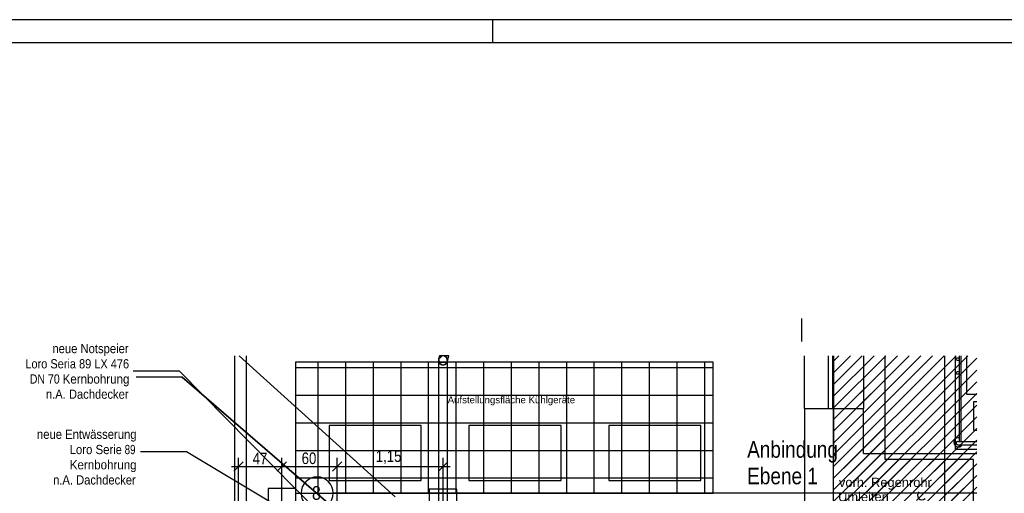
# Model space of a CAD drawing. Header units: metres. Extents: x -2 to 57.6, y -0.5 to 41.5.
# Tile 39 of 41: x 8.7 to 30.1, y 31.2 to 41.5. Entities that reach past the tile are written whole.
import ezdxf
from ezdxf.enums import TextEntityAlignment as Align

# ---------------------------------------------------------------- set-up
doc = ezdxf.new("R2010")
doc.units = ezdxf.units.M
for name, color, linetype in [('ITB_ELT_TXT_Blitzschutz', 7, 'Continuous'), ('ITB_XXX_Layout Rahmen', 18, 'Continuous'), ('ITB_XXX_xRef', 251, 'Continuous')]:
    doc.layers.add(name, color=color, linetype=linetype)
doc.styles.add('ARIAL', font='txt', dxfattribs={"height": 0.2})
doc.styles.add('ARIAL NARROW', font='txt', dxfattribs={"height": 0.2})
doc.styles.add('ARIAL NARROW_B', font='txt', dxfattribs={"height": 0.2})

# ---------------------------------------------------------------- blocks, each defined once
blk = doc.blocks.new('ITB_1003-ID-102-8-535-128')
at = {"layer": 'ITB_XXX_xRef', "lineweight": 25}
for p, q in [((221.205, 183.441), (221.205, 182.941)), ((208.892, 157.226), (208.892, 182.634)), ((212.375, 179.566), (208.989, 182.634)), ((208.989, 182.634), (212.375, 179.566)), ((209.138, 182.634), (209.138, 179.107)), ((210.207, 182.493), (210.207, 179.647)), ((210.703, 179.647), (210.703, 182.493)), ((211.303, 179.647), (211.303, 182.493)), ((211.903, 179.647), (211.903, 182.493)), ((212.503, 179.647), (212.503, 182.493)), ((213.103, 179.647), (213.103, 182.493)), ((213.703, 179.647), (213.703, 182.493)), ((214.303, 179.647), (214.303, 182.493)), ((214.903, 179.647), (214.903, 182.493)), ((215.503, 179.647), (215.503, 182.493)), ((216.103, 179.647), (216.103, 182.493)), ((216.703, 179.647), (216.703, 182.493)), ((217.303, 179.647), (217.303, 182.493)), ((217.903, 179.647), (217.903, 182.493)), ((218.503, 179.647), (218.503, 182.493)), ((219.103, 179.647), (219.103, 182.493)), ((219.288, 179.647), (219.288, 182.493)), ((221.268, 181.486), (221.268, 182.634)), ((221.268, 181.486), (221.268, 182.634)), ((221.788, 181.486), (221.788, 182.634)), ((221.788, 181.486), (221.788, 182.634)), ((221.888, 181.486), (221.888, 182.634)), ((221.888, 181.486), (221.888, 182.634)), ((221.9, 179.107), (221.9, 182.634)), ((221.9, 182.518), (222.016, 182.634)), ((221.9, 182.264), (222.271, 182.634)), ((221.9, 182.009), (222.525, 182.634)), ((221.9, 181.755), (222.78, 182.634)), ((221.9, 181.5), (223.034, 182.634)), ((221.9, 181.245), (223.289, 182.634)), ((221.9, 180.991), (223.543, 182.634)), ((221.9, 180.736), (223.798, 182.634)), ((221.9, 180.482), (224.053, 182.634)), ((221.9, 180.227), (224.307, 182.634)), ((221.9, 179.973), (224.562, 182.634)), ((221.9, 179.718), (224.816, 182.634)), ((221.9, 182.518), (222.016, 182.634)), ((221.9, 182.263), (222.271, 182.634)), ((221.9, 182.009), (222.525, 182.634)), ((221.9, 181.754), (222.78, 182.634)), ((221.9, 182.634), (221.9, 180.381)), ((221.9, 181.5), (223.02, 182.619)), ((221.92, 179.484), (225.015, 182.578)), ((222.548, 182.634), (222.548, 181.486)), ((222.548, 182.634), (222.548, 181.486)), ((223.02, 180.381), (223.02, 182.634)), ((224.312, 182.634), (224.312, 157.226)), ((224.543, 182.634), (224.543, 180.604)), ((224.563, 182.561), (224.567, 182.576)), ((224.567, 182.545), (224.563, 182.561)), ((224.567, 182.576), (224.578, 182.587)), ((224.578, 182.535), (224.567, 182.545)), ((224.578, 182.587), (224.593, 182.591)), ((224.593, 182.531), (224.578, 182.535)), ((224.593, 182.591), (224.613, 182.591)), ((224.635, 182.531), (224.593, 182.531)), ((224.613, 182.591), (224.633, 182.591)), ((224.633, 182.591), (224.635, 182.591)), ((224.635, 180.77), (224.635, 182.634)), ((224.673, 180.77), (224.673, 182.634)), ((224.787, 182.634), (224.787, 181.798)), ((207.686, 182.298), (206.686, 182.298)), ((210.716, 179.225), (207.686, 182.298)), ((221.9, 181.245), (223.02, 182.365)), ((222.175, 179.484), (225.015, 182.323)), ((224.563, 182.261), (224.567, 182.276)), ((224.567, 182.276), (224.578, 182.287)), ((224.578, 182.287), (224.593, 182.291)), ((224.593, 182.291), (224.613, 182.291)), ((224.613, 182.291), (224.633, 182.291)), ((224.633, 182.291), (224.635, 182.291)), ((207.749, 182.166), (206.749, 182.166)), ((207.749, 182.166), (206.749, 182.166)), ((211.133, 179.25), (207.749, 182.166)), ((207.749, 182.166), (211.133, 179.25)), ((221.9, 180.991), (223.02, 182.11)), ((222.429, 179.484), (225.015, 182.069)), ((224.567, 182.245), (224.563, 182.261)), ((224.578, 182.235), (224.567, 182.245)), ((224.593, 182.231), (224.578, 182.235)), ((224.635, 182.231), (224.593, 182.231)), ((221.9, 180.736), (223.02, 181.856)), ((210.207, 181.777), (219.288, 181.777)), ((222.684, 179.484), (225.015, 181.814)), ((224.787, 181.798), (225.015, 181.798)), ((225.015, 181.634), (224.945, 181.634)), ((224.945, 181.634), (224.945, 181.018)), ((221.268, 181.486), (222.548, 181.486)), ((221.268, 181.486), (221.268, 179.366)), ((221.268, 181.486), (222.548, 181.486)), ((221.268, 181.486), (221.268, 179.366)), ((221.9, 180.482), (223.02, 181.601)), ((222.548, 180.506), (222.548, 181.486)), ((222.548, 180.506), (222.548, 181.486)), ((222.939, 179.484), (225.015, 181.56)), ((222.054, 180.381), (223.02, 181.347)), ((223.193, 179.484), (225.015, 181.305)), ((210.207, 181.177), (219.288, 181.177)), ((212.939, 181.121), (210.939, 181.121)), ((210.939, 181.121), (210.939, 179.921)), ((212.939, 179.921), (212.939, 181.121)), ((215.979, 181.121), (213.979, 181.121)), ((213.979, 181.121), (213.979, 179.921)), ((215.979, 179.921), (215.979, 181.121)), ((219.019, 181.121), (217.019, 181.121)), ((217.019, 181.121), (217.019, 179.921)), ((219.019, 179.921), (219.019, 181.121)), ((222.309, 180.381), (223.02, 181.092)), ((223.448, 179.484), (225.015, 181.051)), ((224.945, 181.018), (225.015, 181.018)), ((222.563, 180.381), (223.02, 180.838)), ((223.702, 179.484), (225.015, 180.796)), ((210.207, 180.577), (219.288, 180.577)), ((222.818, 180.381), (223.02, 180.583)), ((224.543, 180.604), (225.015, 180.604)), ((224.6, 180.77), (225.015, 180.77)), ((224.6, 180.7), (225.015, 180.7)), ((207.842, 180.543), (206.842, 180.543)), ((209.851, 179.341), (207.842, 180.543)), ((208.971, 179.226), (208.971, 180.413)), ((209.915, 179.226), (209.915, 180.413)), ((211.116, 179.226), (211.116, 180.413)), ((213.417, 179.226), (213.417, 180.413)), ((221.9, 180.227), (222.054, 180.381)), ((221.9, 179.973), (222.309, 180.381)), ((221.9, 179.718), (222.563, 180.381)), ((221.9, 179.464), (222.818, 180.381)), ((221.9, 179.261), (221.9, 180.381)), ((222.548, 180.506), (225.015, 180.506)), ((222.548, 180.506), (225.015, 180.506)), ((223.02, 180.329), (223.072, 180.381)), ((223.02, 180.074), (223.327, 180.381)), ((223.02, 179.82), (223.582, 180.381)), ((223.822, 180.381), (223.02, 180.381)), ((223.02, 179.565), (223.822, 180.367)), ((224.942, 180.381), (223.822, 180.381)), ((223.822, 180.367), (223.836, 180.381)), ((223.822, 180.112), (224.091, 180.381)), ((223.822, 179.858), (224.345, 180.381)), ((223.822, 179.603), (224.6, 180.381)), ((223.822, 179.349), (224.854, 180.381)), ((223.957, 179.484), (225.015, 180.542)), ((224.942, 176.784), (224.942, 180.381)), ((208.821, 180.226), (208.971, 180.226)), ((209.071, 180.326), (208.871, 180.126)), ((208.971, 180.226), (209.915, 180.226)), ((210.015, 180.326), (209.815, 180.126)), ((209.915, 180.226), (211.116, 180.226)), ((211.216, 180.326), (211.016, 180.126)), ((211.116, 180.226), (213.417, 180.226)), ((213.317, 180.126), (213.517, 180.326)), ((213.417, 180.226), (213.567, 180.226)), ((221.953, 179.261), (223.02, 180.329)), ((223.989, 179.261), (224.942, 180.214)), ((224.211, 179.484), (225.015, 180.287)), ((210.207, 179.977), (219.288, 179.977)), ((222.207, 179.261), (223.02, 180.074)), ((223.02, 179.311), (223.822, 180.112)), ((224.243, 179.261), (224.942, 179.96)), ((224.466, 179.484), (225.015, 180.032)), ((210.215, 179.749), (209.615, 179.749)), ((209.615, 179.749), (209.615, 179.349)), ((210.215, 179.349), (210.215, 179.749)), ((210.939, 179.921), (212.939, 179.921)), ((213.716, 179.736), (213.116, 179.736)), ((213.116, 179.736), (213.116, 179.336)), ((213.716, 179.336), (213.716, 179.736)), ((213.979, 179.921), (215.979, 179.921)), ((217.019, 179.921), (219.019, 179.921)), ((222.462, 179.261), (223.02, 179.82)), ((223.225, 179.261), (223.822, 179.858)), ((224.721, 179.484), (225.015, 179.778)), ((210.207, 179.647), (219.288, 179.647)), ((213.03, 179.648), (211.03, 179.648)), ((225.015, 179.648), (213.03, 179.648)), ((213.03, 179.648), (213.03, 179.648)), ((213.03, 179.648), (213.03, 179.648)), ((224.498, 179.261), (224.942, 179.705))]:
    blk.add_line(p, q, dxfattribs=at)
for centre, radius, start, end in [((224.613, 180.752), 0.1, 77.4767, 328.2108), ((224.6, 180.735), 0.035, 90, 270), ((210.68, 179.648), 0.35, 0, 180), ((210.68, 179.648), 0.35, 180, 0), ((223.822, 179.603), 0.1, 134.0156, 314.0156)]:
    blk.add_arc(centre, radius, start, end, dxfattribs=at)
for s, height, style, p, p2 in [('neue Notspeier', 0.2, 'ARIAL NARROW_B', (204.928, 182.69), (206.583, 182.69)), ('Loro Seria 89 LX 476', 0.2, 'ARIAL NARROW_B', (204.34, 182.359), (206.594, 182.359)), ('DN 70', 0.2, 'ARIAL NARROW_B', (204.437, 182.029), (205.086, 182.029)), ('Kernbohrung', 0.2, 'ARIAL NARROW_B', (205.15, 182.029), (206.601, 182.029)), ('n.A. Dachdecker', 0.2, 'ARIAL NARROW_B', (204.787, 181.699), (206.583, 181.699)), ('Aufstellungsfläche Kühlgeräte', 0.15, 'ARIAL', (213.516, 181.601), (216.286, 181.601)), ('neue Entwässerung', 0.2, 'ARIAL NARROW_B', (204.592, 180.827), (206.757, 180.827)), ('Loro Seri', 0.2, 'ARIAL NARROW_B', (205.301, 180.495), (206.306, 180.495)), ('e', 0.2, 'ARIAL NARROW_B', (206.306, 180.495), (206.434, 180.495)), ('1,15', 0.25, 'ARIAL NARROW', (211.954, 180.326), (212.512, 180.326)), ('Kernbohrung', 0.2, 'ARIAL NARROW_B', (205.306, 180.164), (206.757, 180.164)), ('47', 0.25, 'ARIAL NARROW', (209.279, 180.276), (209.598, 180.276)), ('60', 0.25, 'ARIAL NARROW', (210.344, 180.28), (210.663, 180.28)), ('n.A. Dachdecker', 0.2, 'ARIAL NARROW_B', (204.943, 179.835), (206.739, 179.835)), ('vorh. Regen', 0.2, 'ARIAL', (222.018, 179.782), (223.539, 179.782)), ('rohr', 0.2, 'ARIAL', (223.539, 179.782), (224.035, 179.782)), ('8', 0.3, 'ARIAL NARROW_B', (210.569, 179.501), (210.76, 179.501)), ('Umleiten', 0.2, 'ARIAL', (222, 179.468), (223.101, 179.468))]:
    blk.add_text(s, height=height, dxfattribs=dict(at, style=style)).set_placement(p, p2, align=Align.FIT)
at = {"layer": 'ITB_XXX_xRef', "lineweight": 25, "style": 'ARIAL NARROW_B', "width": 0.921507}
blk.add_text('89', height=0.2, dxfattribs=at).set_placement((206.498, 180.495), (206.733, 180.495), align=Align.FIT)
at = {"lineweight": 25}
blk.add_wipeout([(213.399, 182.634), (213.433, 182.634), (213.339, 182.6)], dxfattribs=at).dxf.layer = 'ITB_XXX_xRef'
blk.add_wipeout([(213.339, 182.6), (213.433, 182.634), (213.492, 182.6)], dxfattribs=at).dxf.layer = 'ITB_XXX_xRef'
blk.add_wipeout([(213.339, 182.6), (213.492, 182.6), (213.316, 182.535)], dxfattribs=at).dxf.layer = 'ITB_XXX_xRef'
blk.add_wipeout([(213.316, 182.535), (213.492, 182.6), (213.516, 182.535)], dxfattribs=at).dxf.layer = 'ITB_XXX_xRef'
blk.add_wipeout([(213.316, 182.535), (213.516, 182.535), (213.345, 182.465)], dxfattribs=at).dxf.layer = 'ITB_XXX_xRef'
blk.add_wipeout([(213.345, 182.465), (213.516, 182.535), (213.487, 182.465)], dxfattribs=at).dxf.layer = 'ITB_XXX_xRef'
at = {"layer": 'ITB_XXX_xRef', "lineweight": 25}
for p, q in [((213.399, 182.634), (213.339, 182.6)), ((213.399, 182.634), (213.399, 182.634)), ((213.433, 182.634), (213.399, 182.634)), ((213.492, 182.6), (213.433, 182.634)), ((213.433, 182.634), (213.433, 182.634))]:
    blk.add_line(p, q, dxfattribs=at)
at = {"lineweight": 25}
blk.add_wipeout([(213.345, 182.465), (213.487, 182.465), (213.416, 182.435)], dxfattribs=at).dxf.layer = 'ITB_XXX_xRef'
at = {"layer": 'ITB_XXX_xRef', "lineweight": 25}
for p, q in [((213.339, 182.6), (213.316, 182.535)), ((213.316, 182.535), (213.316, 182.535)), ((213.316, 182.535), (213.316, 182.535)), ((213.316, 182.535), (213.345, 182.465)), ((213.487, 182.465), (213.516, 182.535)), ((213.516, 182.535), (213.492, 182.6)), ((213.516, 182.535), (213.516, 182.535)), ((213.516, 182.535), (213.516, 182.535)), ((213.345, 182.465), (213.416, 182.435)), ((213.416, 182.435), (213.487, 182.465))]:
    blk.add_line(p, q, dxfattribs=at)
at = {"lineweight": 25}
blk.add_wipeout([(213.399, 182.634), (213.433, 182.634), (213.339, 182.6)], dxfattribs=at).dxf.layer = 'ITB_XXX_xRef'
blk.add_wipeout([(213.339, 182.6), (213.433, 182.634), (213.492, 182.6)], dxfattribs=at).dxf.layer = 'ITB_XXX_xRef'
blk.add_wipeout([(213.339, 182.6), (213.492, 182.6), (213.316, 182.535)], dxfattribs=at).dxf.layer = 'ITB_XXX_xRef'
blk.add_wipeout([(213.316, 182.535), (213.492, 182.6), (213.516, 182.535)], dxfattribs=at).dxf.layer = 'ITB_XXX_xRef'
blk.add_wipeout([(213.316, 182.535), (213.516, 182.535), (213.345, 182.465)], dxfattribs=at).dxf.layer = 'ITB_XXX_xRef'
blk.add_wipeout([(213.345, 182.465), (213.516, 182.535), (213.487, 182.465)], dxfattribs=at).dxf.layer = 'ITB_XXX_xRef'
at = {"layer": 'ITB_XXX_xRef', "lineweight": 25}
for p, q in [((213.399, 182.634), (213.339, 182.6)), ((213.399, 182.634), (213.399, 182.634)), ((213.433, 182.634), (213.399, 182.634)), ((213.492, 182.6), (213.433, 182.634)), ((213.433, 182.634), (213.433, 182.634))]:
    blk.add_line(p, q, dxfattribs=at)
at = {"lineweight": 25}
blk.add_wipeout([(213.345, 182.465), (213.487, 182.465), (213.416, 182.435)], dxfattribs=at).dxf.layer = 'ITB_XXX_xRef'
at = {"layer": 'ITB_XXX_xRef', "lineweight": 25}
for p, q in [((213.339, 182.6), (213.316, 182.535)), ((213.316, 182.535), (213.316, 182.535)), ((213.316, 182.535), (213.316, 182.535)), ((213.316, 182.535), (213.345, 182.465)), ((213.316, 182.535), (213.316, 179.136)), ((213.316, 182.535), (213.316, 179.136)), ((213.487, 182.465), (213.516, 182.535)), ((213.516, 182.535), (213.492, 182.6)), ((213.516, 182.535), (213.516, 182.535)), ((213.516, 182.535), (213.516, 182.535)), ((213.516, 179.136), (213.516, 182.535)), ((213.516, 179.136), (213.516, 182.535)), ((213.345, 182.465), (213.416, 182.435)), ((213.416, 182.435), (213.487, 182.465))]:
    blk.add_line(p, q, dxfattribs=at)
at = {"lineweight": 25}
blk.add_wipeout([(213.319, 182.56), (213.513, 182.511), (213.545, 182.634), (213.338, 182.634)], dxfattribs=at).dxf.layer = 'ITB_XXX_xRef'
at = {"layer": 'ITB_XXX_xRef', "lineweight": 25}
for p, q in [((213.338, 182.634), (213.319, 182.56)), ((213.319, 182.56), (213.513, 182.511)), ((213.545, 182.634), (213.338, 182.634)), ((213.513, 182.511), (213.545, 182.634))]:
    blk.add_line(p, q, dxfattribs=at)
at = {"lineweight": 25}
blk.add_wipeout([(213.399, 182.634), (213.433, 182.634), (213.351, 182.59)], dxfattribs=at).dxf.layer = 'ITB_XXX_xRef'
blk.add_wipeout([(213.351, 182.59), (213.433, 182.634), (213.5, 182.59)], dxfattribs=at).dxf.layer = 'ITB_XXX_xRef'
blk.add_wipeout([(213.351, 182.59), (213.5, 182.59), (213.319, 182.56)], dxfattribs=at).dxf.layer = 'ITB_XXX_xRef'
blk.add_wipeout([(213.319, 182.56), (213.5, 182.59), (213.505, 182.56)], dxfattribs=at).dxf.layer = 'ITB_XXX_xRef'
blk.add_wipeout([(213.319, 182.56), (213.505, 182.56), (213.326, 182.511)], dxfattribs=at).dxf.layer = 'ITB_XXX_xRef'
blk.add_wipeout([(213.326, 182.511), (213.505, 182.56), (213.513, 182.511)], dxfattribs=at).dxf.layer = 'ITB_XXX_xRef'
at = {"layer": 'ITB_XXX_xRef', "lineweight": 25}
for p, q in [((213.433, 182.634), (213.399, 182.634)), ((213.399, 182.634), (213.399, 182.634)), ((213.433, 182.634), (213.433, 182.634))]:
    blk.add_line(p, q, dxfattribs=at)
at = {"lineweight": 25}
blk.add_wipeout([(213.326, 182.511), (213.513, 182.511), (213.33, 182.485)], dxfattribs=at).dxf.layer = 'ITB_XXX_xRef'
blk.add_wipeout([(213.33, 182.485), (213.513, 182.511), (213.493, 182.485)], dxfattribs=at).dxf.layer = 'ITB_XXX_xRef'
blk.add_wipeout([(213.33, 182.485), (213.493, 182.485), (213.377, 182.449)], dxfattribs=at).dxf.layer = 'ITB_XXX_xRef'
blk.add_wipeout([(213.377, 182.449), (213.493, 182.485), (213.467, 182.449)], dxfattribs=at).dxf.layer = 'ITB_XXX_xRef'
at = {"layer": 'ITB_XXX_xRef', "lineweight": 25}
for p, q in [((213.399, 182.634), (213.319, 182.56)), ((213.319, 182.56), (213.319, 182.56)), ((213.319, 182.56), (213.319, 182.56)), ((213.5, 182.59), (213.433, 182.634))]:
    blk.add_line(p, q, dxfattribs=at)
at = {"lineweight": 25}
blk.add_wipeout([(213.377, 182.449), (213.467, 182.449), (213.391, 182.439)], dxfattribs=at).dxf.layer = 'ITB_XXX_xRef'
at = {"layer": 'ITB_XXX_xRef', "lineweight": 25}
for p, q in [((213.319, 182.56), (213.33, 182.485)), ((213.467, 182.449), (213.513, 182.511)), ((213.513, 182.511), (213.5, 182.59)), ((213.513, 182.511), (213.513, 182.511)), ((213.513, 182.511), (213.513, 182.511)), ((213.33, 182.485), (213.391, 182.439)), ((213.391, 182.439), (213.467, 182.449))]:
    blk.add_line(p, q, dxfattribs=at)
at = {"lineweight": 25}
blk.add_wipeout([(213.319, 182.56), (213.513, 182.511), (213.545, 182.634), (213.338, 182.634)], dxfattribs=at).dxf.layer = 'ITB_XXX_xRef'
at = {"layer": 'ITB_XXX_xRef', "lineweight": 25}
for p, q in [((213.338, 182.634), (213.319, 182.56)), ((213.319, 182.56), (213.513, 182.511)), ((213.545, 182.634), (213.338, 182.634)), ((213.513, 182.511), (213.545, 182.634))]:
    blk.add_line(p, q, dxfattribs=at)
at = {"lineweight": 25}
blk.add_wipeout([(213.399, 182.634), (213.433, 182.634), (213.351, 182.59)], dxfattribs=at).dxf.layer = 'ITB_XXX_xRef'
blk.add_wipeout([(213.351, 182.59), (213.433, 182.634), (213.5, 182.59)], dxfattribs=at).dxf.layer = 'ITB_XXX_xRef'
blk.add_wipeout([(213.351, 182.59), (213.5, 182.59), (213.319, 182.56)], dxfattribs=at).dxf.layer = 'ITB_XXX_xRef'
blk.add_wipeout([(213.319, 182.56), (213.5, 182.59), (213.505, 182.56)], dxfattribs=at).dxf.layer = 'ITB_XXX_xRef'
blk.add_wipeout([(213.319, 182.56), (213.505, 182.56), (213.326, 182.511)], dxfattribs=at).dxf.layer = 'ITB_XXX_xRef'
blk.add_wipeout([(213.326, 182.511), (213.505, 182.56), (213.513, 182.511)], dxfattribs=at).dxf.layer = 'ITB_XXX_xRef'
at = {"layer": 'ITB_XXX_xRef', "lineweight": 25}
for p, q in [((213.433, 182.634), (213.399, 182.634)), ((213.399, 182.634), (213.399, 182.634)), ((213.433, 182.634), (213.433, 182.634))]:
    blk.add_line(p, q, dxfattribs=at)
at = {"lineweight": 25}
blk.add_wipeout([(213.326, 182.511), (213.513, 182.511), (213.33, 182.485)], dxfattribs=at).dxf.layer = 'ITB_XXX_xRef'
blk.add_wipeout([(213.33, 182.485), (213.513, 182.511), (213.493, 182.485)], dxfattribs=at).dxf.layer = 'ITB_XXX_xRef'
blk.add_wipeout([(213.33, 182.485), (213.493, 182.485), (213.377, 182.449)], dxfattribs=at).dxf.layer = 'ITB_XXX_xRef'
blk.add_wipeout([(213.377, 182.449), (213.493, 182.485), (213.467, 182.449)], dxfattribs=at).dxf.layer = 'ITB_XXX_xRef'
at = {"layer": 'ITB_XXX_xRef', "lineweight": 25}
for p, q in [((213.399, 182.634), (213.319, 182.56)), ((213.319, 182.56), (213.319, 182.56)), ((213.319, 182.56), (213.319, 182.56)), ((213.5, 182.59), (213.433, 182.634))]:
    blk.add_line(p, q, dxfattribs=at)
at = {"lineweight": 25}
blk.add_wipeout([(213.377, 182.449), (213.467, 182.449), (213.391, 182.439)], dxfattribs=at).dxf.layer = 'ITB_XXX_xRef'
at = {"layer": 'ITB_XXX_xRef', "lineweight": 25}
for p, q in [((213.319, 182.56), (213.33, 182.485)), ((213.467, 182.449), (213.513, 182.511)), ((213.513, 182.511), (213.5, 182.59)), ((213.513, 182.511), (213.513, 182.511)), ((213.513, 182.511), (213.513, 182.511)), ((213.33, 182.485), (213.391, 182.439)), ((213.391, 182.439), (213.467, 182.449))]:
    blk.add_line(p, q, dxfattribs=at)
at = {"lineweight": 25}
blk.add_wipeout([(213.399, 182.634), (213.433, 182.634), (213.351, 182.59)], dxfattribs=at).dxf.layer = 'ITB_XXX_xRef'
blk.add_wipeout([(213.351, 182.59), (213.433, 182.634), (213.5, 182.59)], dxfattribs=at).dxf.layer = 'ITB_XXX_xRef'
blk.add_wipeout([(213.351, 182.59), (213.5, 182.59), (213.319, 182.56)], dxfattribs=at).dxf.layer = 'ITB_XXX_xRef'
blk.add_wipeout([(213.319, 182.56), (213.5, 182.59), (213.505, 182.56)], dxfattribs=at).dxf.layer = 'ITB_XXX_xRef'
blk.add_wipeout([(213.319, 182.56), (213.505, 182.56), (213.326, 182.511)], dxfattribs=at).dxf.layer = 'ITB_XXX_xRef'
blk.add_wipeout([(213.326, 182.511), (213.505, 182.56), (213.513, 182.511)], dxfattribs=at).dxf.layer = 'ITB_XXX_xRef'
at = {"layer": 'ITB_XXX_xRef', "lineweight": 25}
for p, q in [((213.433, 182.634), (213.399, 182.634)), ((213.399, 182.634), (213.399, 182.634)), ((213.433, 182.634), (213.433, 182.634))]:
    blk.add_line(p, q, dxfattribs=at)
at = {"lineweight": 25}
blk.add_wipeout([(213.326, 182.511), (213.513, 182.511), (213.33, 182.485)], dxfattribs=at).dxf.layer = 'ITB_XXX_xRef'
blk.add_wipeout([(213.33, 182.485), (213.513, 182.511), (213.493, 182.485)], dxfattribs=at).dxf.layer = 'ITB_XXX_xRef'
blk.add_wipeout([(213.33, 182.485), (213.493, 182.485), (213.377, 182.449)], dxfattribs=at).dxf.layer = 'ITB_XXX_xRef'
blk.add_wipeout([(213.377, 182.449), (213.493, 182.485), (213.467, 182.449)], dxfattribs=at).dxf.layer = 'ITB_XXX_xRef'
at = {"layer": 'ITB_XXX_xRef', "lineweight": 25}
for p, q in [((213.399, 182.634), (213.319, 182.56)), ((213.338, 182.634), (213.319, 182.56)), ((213.338, 182.634), (213.319, 182.56)), ((213.319, 182.56), (213.319, 182.56)), ((213.319, 182.56), (213.319, 182.56)), ((213.5, 182.59), (213.433, 182.634))]:
    blk.add_line(p, q, dxfattribs=at)
blk.add_arc((213.416, 182.535), 0.1, 99.9182, 165.5586, dxfattribs=at)
blk.add_arc((213.416, 182.535), 0.1, 99.9182, 165.5586, dxfattribs=at)
blk.add_arc((213.416, 182.535), 0.1, 99.9182, 165.5586, dxfattribs=at)
at = {"lineweight": 25}
blk.add_wipeout([(213.377, 182.449), (213.467, 182.449), (213.391, 182.439)], dxfattribs=at).dxf.layer = 'ITB_XXX_xRef'
at = {"layer": 'ITB_XXX_xRef', "lineweight": 25}
for p, q in [((219.288, 182.493), (210.207, 182.493)), ((213.319, 182.56), (213.33, 182.485)), ((213.467, 182.449), (213.513, 182.511)), ((213.513, 182.511), (213.5, 182.59)), ((213.513, 182.511), (213.545, 182.634)), ((213.513, 182.511), (213.545, 182.634)), ((213.513, 182.511), (213.513, 182.511)), ((213.513, 182.511), (213.513, 182.511)), ((210.207, 182.377), (219.288, 182.377)), ((213.33, 182.485), (213.391, 182.439)), ((213.391, 182.439), (213.467, 182.449))]:
    blk.add_line(p, q, dxfattribs=at)
for start, end in [(99.9182, 180), (99.9182, 180), (165.5586, 345.5586), (165.5586, 345.5586), (165.5586, 345.5586), (180, 0), (180, 0), (0, 80.0818), (0, 80.0818), (345.5586, 80.0818), (345.5586, 80.0818), (345.5586, 80.0818)]:
    blk.add_arc((213.416, 182.535), 0.1, start, end, dxfattribs=at)
blk = doc.blocks.new('Text-Text- Anbindung--Ebene 1-ID-42-8-535-444')
at = {"layer": 'ITB_ELT_TXT_Blitzschutz', "color": 7, "lineweight": 5, "style": 'ARIAL NARROW'}
for s, width, p, p2 in [('Anbindung', 0.999396, (0, 0), (1.972, 0)), ('Ebene 1', 0.999486, (0, -0.577), (1.537, -0.577))]:
    blk.add_text(s, height=0.36, dxfattribs=dict(at, width=width)).set_placement(p, p2, align=Align.FIT)
blk = doc.blocks.new('Blätter-ID-42-525-535-544')
at = {"layer": 'ITB_XXX_Layout Rahmen', "color": 7, "lineweight": 30}
blk.add_line((19, 41), (19, 41.5), dxfattribs=at)
for points in [[(-2, 41.5), (-2, -0.5), (57.6, -0.5), (57.6, 41.5), (-2, 41.5)], [(0, 41), (0, 0), (57.1, 0), (57.1, 41), (0, 41)]]:
    blk.add_lwpolyline(points, dxfattribs=at)

msp = doc.modelspace()

# ---------------------------------------------------------------- block references
at = {"layer": 'ITB_XXX_xRef', "lineweight": 25}
msp.add_blockref('ITB_1003-ID-102-8-535-128', (-195.5, -148.438), dxfattribs=at)

# ---------------------------------------------------------------- next in the draw order: block references
at = {"layer": 'ITB_ELT_TXT_Blitzschutz', "color": 7, "lineweight": 5}
msp.add_blockref('Text-Text- Anbindung--Ebene 1-ID-42-8-535-444', (24.524, 31.979), dxfattribs=at)
at = {"layer": 'ITB_XXX_Layout Rahmen', "color": 7, "lineweight": 30}
msp.add_blockref('Blätter-ID-42-525-535-544', (0, 0), dxfattribs=at)

doc.saveas('drawing.dxf')
